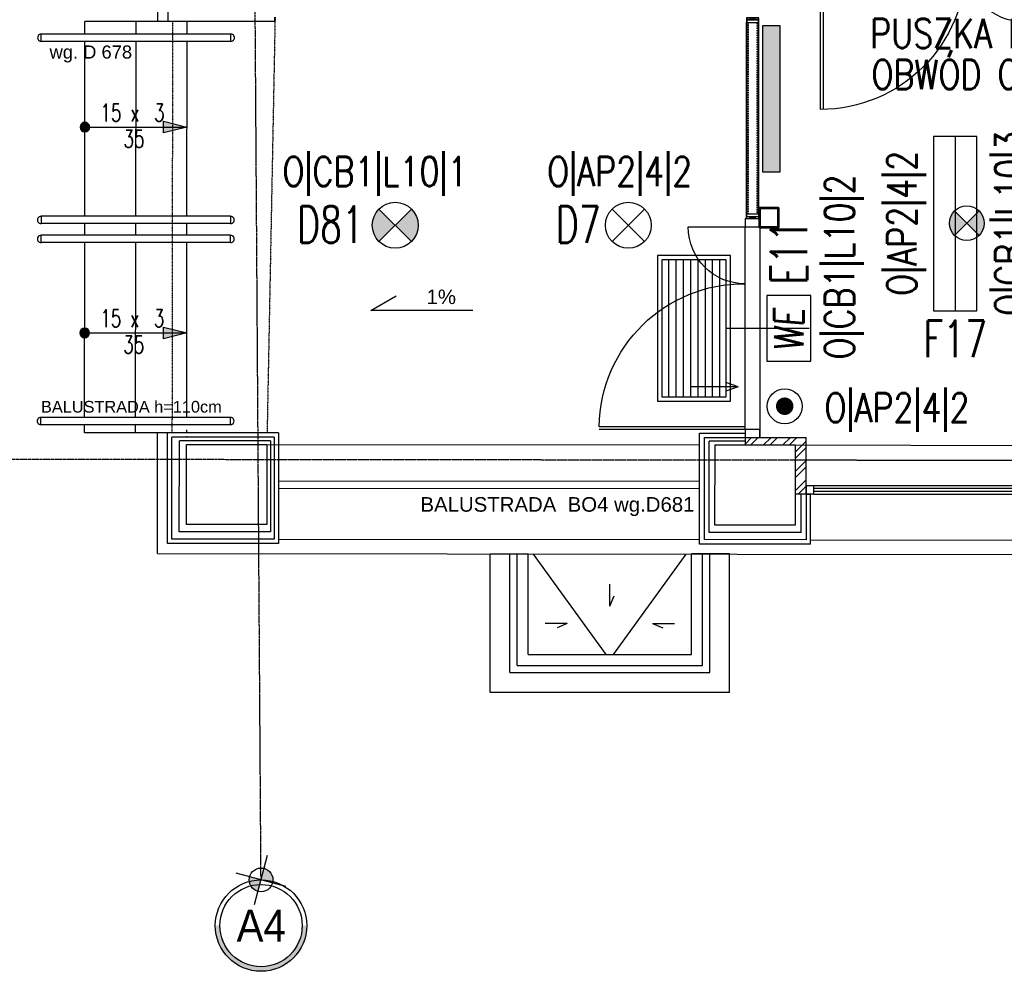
# Model space of a CAD drawing. Header units: inches. Extents: x -281236 to -70395, y 38777 to 102341.
# Tile 102 of 244: x -139684 to -139009, y 47831 to 48483. Entities that reach past the tile are written whole.
import ezdxf
from ezdxf.enums import TextEntityAlignment as Align

# ---------------------------------------------------------------- set-up
doc = ezdxf.new("R2010")
doc.units = ezdxf.units.IN
doc.header["$MEASUREMENT"] = 0
for name, pattern in [('CENTER', [2, 1.25, -0.25, 0.25, -0.25]), ('DASHDOT', [1, 0.5, -0.25, 0, -0.25]), ('DASHED2', [0.375, 0.25, -0.125])]:
    doc.linetypes.add(name, pattern=pattern)
doc.layers.get('0').update_dxf_attribs({"color": 101})
for name, color, linetype in [('Cieniutko', 8, 'Continuous'), ('cokół_widok', 255, 'Continuous'), ('Det--wym-', 8, 'Continuous'), ('Det-szklo', 134, 'Continuous'), ('Drz---drzwi', 5, 'Continuous'), ('E-90', 6, 'Continuous'), ('E35', 6, 'Continuous'), ('E50', 3, 'Continuous'), ('Ele-balustrada', 64, 'Continuous'), ('Ins-went-opis', 141, 'Continuous'), ('Okn---okna', 5, 'Continuous'), ('Opis-spadki', 61, 'Continuous'), ('Os-osie glowne', 8, 'CENTER'), ('Os-osie-opis', 8, 'Continuous'), ('Sc-cegla pelna', 32, 'Continuous'), ('Sc-cegla pelna-hatch', 8, 'Continuous'), ('Sc-gazobeton', 45, 'Continuous'), ('Sc-izolacja term-obrys', 132, 'Continuous'), ('Sc-izolacja term-styropian', 151, 'STYROPIAN-KA'), ('Sc-kamien', 31, 'Continuous'), ('Sc-nad', 5, 'DASHED2'), ('Sc-nadproza kon', 5, 'DASHED2'), ('Sch-opis', 51, 'Continuous'), ('studzienki_widok', 52, 'Continuous'), ('W-idok', 9, 'Continuous'), ('Wyp-grzejniki', 56, 'Continuous')]:
    doc.layers.add(name, color=color, linetype=linetype)
doc.styles.add('dwg_opis duży', font='ARIAL.TTF', dxfattribs={"width": 0.9})
doc.styles.add('ROMANS', font='romans', dxfattribs={"width": 0.85})
doc.styles.add('TYTUL2', font='ARIAL.TTF')
doc.linetypes.add('BATTING', pattern='A,0.0001,-0.1,[134,ltypeshp.shx,S=0.1,R=0,X=-0.1,Y=0],-0.2,[134,ltypeshp.shx,S=0.1,R=180,X=0.1,Y=0],-0.1', length=0.4001)
doc.linetypes.add('STYROPIAN-KA', pattern='A,0.0001,-0.1,[135,ltypeshp.shx,S=0.1,R=0,X=-0.1,Y=0],0,[135,ltypeshp.shx,S=0.1,R=180,X=0.1,Y=0],-0.1', length=0.2001)

# ---------------------------------------------------------------- blocks, each defined once
blk = doc.blocks.new('we')
at = {"layer": 'E35', "ltscale": 0.2}
blk.add_lwpolyline([(45, 30), (0, 30), (0, 0), (45, 0)], close=True, dxfattribs=at)
at = {"layer": 'E35', "ltscale": 0.2, "style": 'ROMANS', "oblique": 5, "width": 0.8}
blk.add_text('WE', height=20, dxfattribs=at).set_placement((21.44, 15), align=Align.MIDDLE_CENTER)
blk = doc.blocks.new('E-90Przycisk')
at = {"layer": 'E35', "const_width": 3}
blk.add_lwpolyline([(1.5, 0, -1), (-1.5, 0, -1)], format="xyb", close=True, dxfattribs=at)
at = {"layer": 'E35'}
blk.add_circle((0, 0), 6, dxfattribs=at)
blk = doc.blocks.new('_DKGJHF')
at = {"ltscale": 7}
for p, q in [((-21.08, -77), (35.92, -77)), ((-5, -147.5), (-105, -147.5)), ((-5, -145.5), (-104.98, -145.5))]:
    blk.add_line(p, q, dxfattribs=at)
for points in [[(5, -7.5), (5, 0), (-5, 0), (-5, -7.5)], [(5, -155), (5, -147.5), (-5, -147.5), (-5, -155)]]:
    blk.add_lwpolyline(points, close=True, dxfattribs=at)
for points in [[(-45, -7.5), (-5, -7.5)], [(-5, -147.5), (-5, -7.5)]]:
    blk.add_lwpolyline(points, dxfattribs=at)
for centre, radius, start, end in [((-5, -7.5), 40, 180, 270), ((-5, -147.5), 100, 90, 180)]:
    blk.add_arc(centre, radius, start, end)
blk = doc.blocks.new('_SDHGG')
at = {"ltscale": 7}
for p, q in [((13, -75), (-44, -75)), ((0, -142.5), (100, -142.5)), ((0, -144.5), (100, -144.5))]:
    blk.add_line(p, q, dxfattribs=at)
for points in [[(-10, -5.5), (-10, 0), (0, 0), (0, -5.5)], [(-10, -150), (-10, -144.5), (0, -144.5), (0, -150)]]:
    blk.add_lwpolyline(points, close=True, dxfattribs=at)
for points in [[(0, -144.5), (0, -5.5)], [(39, -5.5), (0, -5.5)]]:
    blk.add_lwpolyline(points, dxfattribs=at)
blk.add_arc((0, -5.5), 39, 270, 0)
blk.add_arc((1, -143.5), 99.01, 0.57873, 90.57873, dxfattribs=at)
blk = doc.blocks.new('_opis_osi_liczbowy')
blk.add_hatch(color=256).paths.add_polyline_path([(32, 32), (32, 28.8, -1), (32, -28.8), (32, -32, 1)])
at = {"layer": 'Defpoints'}
h = blk.add_hatch(color=256, dxfattribs=at)
h.paths.add_polyline_path([(-2.15, -8.04, 0.414214), (8.04, -2.15), (0, 0)])
h.paths.add_polyline_path([(-8.04, 2.15), (0, 0), (2.15, 8.04, 0.414214)])
for radius in [32, 28.8]:
    blk.add_circle((32, 0), radius)
for p, q in [((4.64, 17.31), (-4.64, -17.31)), ((17.31, -4.64), (-17.31, 4.64))]:
    blk.add_line(p, q, dxfattribs=at)
blk.add_circle((0, 0), 8.32, dxfattribs=at)
at = {"style": 'dwg_opis duży', "width": 0.9}
blk.add_attdef('AXNAMEH', text='', height=22.4, rotation=90, dxfattribs=at).set_placement((32, 0), align=Align.MIDDLE_CENTER)
blk = doc.blocks.new('grzejnik_100')
at = {"layer": 'Wyp-grzejniki'}
h = blk.add_hatch(dxfattribs=at)
h.set_pattern_fill('DOTS', color=256, scale=0.5, style=0)
h.set_pattern_definition([(0, (-77492.90915, 37823.9399), (0.396875, 0.79375), [0, -0.79375])])
h.paths.add_polyline_path([(0, -100), (12, -100), (12, 0), (0, 0)])
blk.add_lwpolyline([(12, 0), (0, 0), (0, -100), (12, -100)], close=True, dxfattribs=at)
blk = doc.blocks.new('ozn_schody-strzałka8x16')
at = {"ltscale": 25}
blk.add_hatch(color=256, dxfattribs=at).paths.add_polyline_path([(0, 0), (-4, -16), (4, -16)])
blk.add_lwpolyline([(0, 0), (-4, -16), (4, -16)], close=True, dxfattribs=at)
blk = doc.blocks.new('ozn_schody-kółko_d14')
at = {"ltscale": 25}
h = blk.add_hatch(color=256, dxfattribs=at)
edge = h.paths.add_edge_path()
edge.add_arc((0, 0), 3.33, 0, 360)
at = {"ltscale": 7}
blk.add_circle((0, 0), 3.33, dxfattribs=at)
blk = doc.blocks.new('ozn_opis-schodów1-rzut')
at = {"style": 'ROMANS', "width": 0.7}
blk.add_text('x', height=12, dxfattribs=at).set_placement((-3.32, 3))
at = {"ltscale": 25, "style": 'ROMANS', "width": 0.7}
blk.add_attdef('Ilość', text='', height=12, dxfattribs=at).set_placement((-7.75, 3), align=Align.RIGHT)
blk.add_attdef('Wysokość', (6.22, 3), '', height=12, dxfattribs=at)
blk.add_attdef('Długość', text='', height=12, dxfattribs=at).set_placement((0.41, -15), align=Align.CENTER)
blk = doc.blocks.new('0630_STRZAŁKA')
at = {"ltscale": 0.5}
for points in [[(0, 0), (-3.03, -8.56)], [(0, 0), (0, -32.43)], [(0, 0), (3.03, -8.56)]]:
    blk.add_lwpolyline(points, dxfattribs=at)
blk = doc.blocks.new('st_mała')
at = {"layer": 'Ele-balustrada'}
for p, q in [((81.5, -13.5), (0, -13.5)), ((81.5, -150.5), (81.5, -13.5)), ((76.5, -18.5), (0, -18.5)), ((76.5, -145.5), (76.5, -18.5)), ((76.5, -145.5), (0, -145.5)), ((81.5, -150.5), (0, -150.5))]:
    blk.add_line(p, q, dxfattribs=at)
at = {"layer": 'studzienki_widok'}
for p, q in [((95, 0), (0, 0)), ((0, 0), (0, -26)), ((95, 0), (95, -164)), ((69, -26), (0, -26)), ((69, -138), (69, -26)), ((69, -138), (0, -138)), ((0, -164), (0, -138)), ((95, -164), (0, -164)), ((95, -164), (69, -164))]:
    blk.add_line(p, q, dxfattribs=at)
blk = doc.blocks.new('listwagrnaiboczne')
at = {"layer": 'W-idok'}
for p, q in [((-4.15, 0), (-1.68, 0)), ((-1.68, -0.67), (-1.68, 0)), ((-1.68, 0), (1.68, 0)), ((-4.15, -6.5), (-4.15, 0)), ((-4.15, -6.5), (-3.95, -6.5)), ((-4.05, -6), (-3.95, -3.75)), ((-3.95, -6), (-4.05, -6.3)), ((-4.05, -6), (-3.95, -6)), ((-4.05, -6.3), (-3.95, -6.3)), ((-4, -0.15), (-1.83, -0.15)), ((-4, -1.35), (-4, -0.15)), ((-4, -1.35), (-1.83, -1.35)), ((-3.95, -3.75), (-3.95, -1.5)), ((-3.95, -1.5), (-1.68, -1.5)), ((-3.95, -6.5), (-3.95, -6.3)), ((-1.83, -1.35), (-1.83, -0.15)), ((-1.68, -0.57), (-1.53, -0.57)), ((-1.68, -0.67), (-1.52, -0.67)), ((-1.68, -1.5), (-1.68, -0.82)), ((-1.68, -0.82), (-1.52, -0.82)), ((-1.68, -0.92), (-1.53, -0.92)), ((-1.68, -1.5), (1.68, -1.5)), ((-1.44, -0.25), (-1.52, -0.67)), ((-1.44, -1.25), (-1.52, -0.82)), ((-1.5, -0.55), (-1.43, -0.22)), ((-1.5, -0.95), (-1.43, -1.28)), ((-1.44, -0.25), (-1.28, -0.25)), ((-1.44, -1.25), (-1.28, -1.25)), ((-1.4, -0.2), (-0.24, -0.2)), ((-1.4, -1.3), (-0.02, -1.3)), ((-1.28, -0.25), (-1.38, -0.75)), ((-1.28, -1.25), (-1.38, -0.75)), ((-0.18, -0.84), (-0.21, -0.23)), ((-0.13, -0.86), (0.01, -0.75)), ((-0.01, -0.75), (-0.01, -0.23)), ((0.24, -0.3), (-0.01, -0.75)), ((0.01, -0.75), (-0.01, -0.75)), ((-0.01, -0.75), (0.01, -0.75)), ((0.01, -0.75), (0.01, -1.27)), ((0.02, -0.2), (1.4, -0.2)), ((0.19, -0.77), (0.21, -1.27)), ((0.36, -0.38), (0.21, -0.69)), ((0.24, -1.3), (1.4, -1.3)), ((1.44, -0.25), (1.28, -0.25)), ((1.28, -0.25), (1.38, -0.75)), ((1.28, -1.25), (1.38, -0.75)), ((1.44, -1.25), (1.28, -1.25)), ((1.5, -0.55), (1.43, -0.22)), ((1.5, -0.95), (1.43, -1.28)), ((1.44, -0.25), (1.52, -0.67)), ((1.44, -1.25), (1.52, -0.82)), ((1.68, -0.67), (1.52, -0.67)), ((1.68, -0.82), (1.52, -0.82)), ((1.68, -0.57), (1.53, -0.57)), ((1.68, -0.92), (1.53, -0.92)), ((1.68, 0), (4.15, 0)), ((1.68, 0), (1.68, -0.67)), ((1.68, -0.82), (1.68, -1.5)), ((1.68, -1.5), (3.95, -1.5)), ((1.83, -0.15), (4, -0.15)), ((1.83, -0.15), (1.83, -1.35)), ((1.83, -1.35), (4, -1.35)), ((3.95, -1.5), (3.95, -3.75)), ((3.95, -3.75), (4.05, -6)), ((3.95, -6), (4.05, -6.3)), ((4.05, -6), (3.95, -6)), ((3.95, -6.3), (3.95, -6.5)), ((4.05, -6.3), (3.95, -6.3)), ((4.15, -6.5), (3.95, -6.5)), ((4, -0.15), (4, -1.35)), ((4.15, 0), (4.15, -6.5))]:
    blk.add_line(p, q, dxfattribs=at)
for centre, radius, start, end in [((-1.53, -0.54), 0.03, 270, 348.69007), ((-1.53, -0.95), 0.03, 11.30993, 90), ((-1.4, -0.23), 0.03, 90, 168.69007), ((-1.4, -1.27), 0.03, 191.30993, 270), ((-0.24, -0.23), 0.03, 2.45403, 90), ((-0.15, -0.84), 0.03, 182.45403, 308.29016), ((-0.02, -1.27), 0.03, 270, 0), ((0.02, -0.23), 0.03, 90, 180), ((0.34, -0.77), 0.15, 146.66711, 182.45403), ((0.24, -1.27), 0.03, 182.45403, 270), ((0.3, -0.34), 0.075, 326.66711, 146.66711), ((1.4, -0.23), 0.03, 11.30993, 90), ((1.4, -1.27), 0.03, 270, 348.69007), ((1.53, -0.54), 0.03, 191.30993, 270), ((1.53, -0.95), 0.03, 90, 168.69007)]:
    blk.add_arc(centre, radius, start, end, dxfattribs=at)
blk = doc.blocks.new('*X1181')
at = {"color": 0}
for p, q in [((798.5, -127.8), (815.5, -110.8)), ((798.5, -124.3), (812, -110.8)), ((798.5, -120.8), (808.5, -110.8)), ((798.5, -131.4), (807.5, -122.4)), ((798.5, -134.9), (807.3, -126.1)), ((798.5, -138.4), (807.3, -129.6)), ((798.5, -142), (807.3, -133.2)), ((798.7, -117), (804.7, -111)), ((810.1, -119.8), (819.1, -110.8)), ((813.8, -119.6), (822.6, -110.8)), ((817.3, -119.6), (826.1, -110.8)), ((820.9, -119.6), (829.7, -110.8)), ((824.4, -119.6), (833.2, -110.8)), ((827.9, -119.6), (836.7, -110.8)), ((831.5, -119.6), (840.3, -110.8)), ((835, -119.6), (843.8, -110.8)), ((838.5, -119.6), (847.3, -110.8)), ((842.1, -119.6), (850.9, -110.8)), ((845.6, -119.6), (854.4, -110.8)), ((849.1, -119.6), (857.9, -110.8)), ((852.7, -119.6), (861.5, -110.8)), ((856.2, -119.6), (865, -110.8)), ((859.8, -119.6), (868.6, -110.8)), ((863.3, -119.6), (872.1, -110.8)), ((866.8, -119.6), (875.6, -110.8)), ((870.4, -119.6), (879.2, -110.8)), ((873.9, -119.6), (882.7, -110.8)), ((877.4, -119.6), (886.2, -110.8)), ((881, -119.6), (889.8, -110.8)), ((884.5, -119.6), (893.3, -110.8)), ((888, -119.6), (896.8, -110.8)), ((891.6, -119.6), (900.4, -110.8)), ((895.1, -119.6), (903.9, -110.8)), ((898.6, -119.6), (907.4, -110.8)), ((902.2, -119.6), (911, -110.8)), ((905.7, -119.6), (914.5, -110.8)), ((909.3, -119.6), (918.1, -110.8)), ((912.8, -119.6), (921.6, -110.8)), ((916.3, -119.6), (925.1, -110.8)), ((919.9, -119.6), (928.7, -110.8)), ((923.4, -119.6), (932, -110.9)), ((926.8, -119.7), (934.6, -111.9)), ((928.9, -121.2), (936.5, -113.5)), ((929.7, -123.9), (937.9, -115.7)), ((929.7, -127.4), (938.5, -118.6)), ((929.7, -131), (938.5, -122.2)), ((929.7, -134.5), (938.5, -125.7)), ((929.7, -138), (938.5, -129.2)), ((929.7, -141.6), (938.5, -132.8)), ((798.5, -145.5), (807.3, -136.7)), ((798.5, -149), (807.3, -140.2)), ((798.5, -152.6), (807.3, -143.8)), ((798.5, -156.1), (807.3, -147.3)), ((798.5, -159.6), (807.3, -150.8)), ((798.5, -163.2), (807.3, -154.4)), ((798.5, -166.7), (807.3, -157.9)), ((798.5, -170.3), (807.3, -161.5)), ((798.5, -173.8), (807.3, -165)), ((798.5, -177.3), (807.3, -168.5)), ((798.5, -180.9), (807.3, -172.1)), ((798.5, -184.4), (807.3, -175.6)), ((798.5, -187.9), (807.3, -179.1)), ((798.5, -191.5), (807.3, -182.7)), ((798.5, -195), (807.3, -186.2)), ((798.5, -198.5), (807.3, -189.7)), ((798.5, -202.1), (807.3, -193.3)), ((798.5, -205.6), (807.3, -196.8)), ((798.5, -209.1), (807.3, -200.3)), ((929.7, -145.1), (938.5, -136.3)), ((929.7, -148.7), (938.5, -139.9)), ((929.7, -152.2), (938.5, -143.4)), ((929.7, -155.7), (938.5, -146.9)), ((929.7, -159.3), (938.5, -150.5)), ((929.7, -162.8), (938.5, -154)), ((929.7, -166.3), (938.5, -157.5)), ((929.7, -169.9), (938.5, -161.1)), ((929.7, -173.4), (938.5, -164.6)), ((929.7, -176.9), (938.5, -168.1)), ((929.7, -180.5), (938.5, -171.7)), ((929.7, -184), (938.5, -175.2)), ((929.7, -187.5), (938.5, -178.7)), ((929.7, -191.1), (938.5, -182.3)), ((929.7, -194.6), (938.5, -185.8)), ((929.7, -198.2), (938.5, -189.4)), ((929.7, -201.7), (938.5, -192.9)), ((929.7, -205.2), (938.5, -196.4)), ((929.7, -208.8), (938.5, -200)), ((798.5, -212.7), (807.3, -203.9)), ((798.5, -216.2), (807.3, -207.4)), ((798.5, -219.8), (807.3, -211)), ((798.5, -223.3), (807.3, -214.5)), ((798.5, -226.8), (807.3, -218)), ((798.5, -230.4), (807.3, -221.6)), ((798.5, -233.9), (807.3, -225.1)), ((798.5, -237.4), (807.3, -228.6)), ((798.5, -241), (807.3, -232.2)), ((798.6, -244.3), (807.3, -235.7)), ((799.6, -246.9), (807.4, -239.1)), ((801.2, -248.8), (808.9, -241.2)), ((803.4, -250.2), (811.6, -242)), ((806.3, -250.8), (815.1, -242)), ((809.9, -250.8), (818.7, -242)), ((813.4, -250.8), (822.2, -242)), ((816.9, -250.8), (825.7, -242)), ((820.5, -250.8), (829.3, -242)), ((824, -250.8), (832.8, -242)), ((827.6, -250.8), (836.4, -242)), ((831.1, -250.8), (839.9, -242)), ((834.6, -250.8), (843.4, -242)), ((838.2, -250.8), (847, -242)), ((841.7, -250.8), (850.5, -242)), ((845.2, -250.8), (854, -242)), ((848.8, -250.8), (857.6, -242)), ((852.3, -250.8), (861.1, -242)), ((855.8, -250.8), (864.6, -242)), ((859.4, -250.8), (868.2, -242)), ((862.9, -250.8), (871.7, -242)), ((866.4, -250.8), (875.2, -242)), ((870, -250.8), (878.8, -242)), ((873.5, -250.8), (882.3, -242)), ((877, -250.8), (885.8, -242)), ((880.6, -250.8), (889.4, -242)), ((884.1, -250.8), (892.9, -242)), ((887.7, -250.8), (896.5, -242)), ((891.2, -250.8), (900, -242)), ((894.7, -250.8), (903.5, -242)), ((898.3, -250.8), (907.1, -242)), ((901.8, -250.8), (910.6, -242)), ((905.3, -250.8), (914.1, -242)), ((908.9, -250.8), (917.7, -242)), ((912.4, -250.8), (921.2, -242)), ((915.9, -250.8), (924.7, -242)), ((919.5, -250.8), (938.5, -231.8)), ((923, -250.8), (938.5, -235.3)), ((926.5, -250.8), (938.5, -238.9)), ((929.7, -212.3), (938.5, -203.5)), ((929.7, -215.8), (938.5, -207)), ((929.7, -219.4), (938.5, -210.6)), ((929.7, -222.9), (938.5, -214.1)), ((929.7, -226.4), (938.5, -217.6)), ((929.7, -230), (938.5, -221.2)), ((929.7, -233.5), (938.5, -224.7)), ((929.7, -237), (938.5, -228.2)), ((930.1, -250.8), (938.5, -242.4)), ((935, -249.4), (937.1, -247.4))]:
    blk.add_line(p, q, dxfattribs=at)
blk = doc.blocks.new('_vxkdjhgkljhkgjhk')
for q in [(14, 6), (30.2, 0)]:
    blk.add_line((0, 0), q)

msp = doc.modelspace()

# ---------------------------------------------------------------- hatches: boundary and pattern name
at = {"layer": 'E35'}
h = msp.add_hatch(color=256, dxfattribs=at)
edge = h.paths.add_edge_path()
edge.add_line((-139426.64, 48342.32), (-139437.78, 48331.18))
edge.add_ellipse((-139426.64, 48342.32), major_axis=(11.14, 11.14), ratio=1, start_angle=90, end_angle=180, ccw=False)
edge.add_line((-139437.78, 48353.45), (-139426.64, 48342.32))
edge = h.paths.add_edge_path()
edge.add_line((-139415.5, 48331.18), (-139426.64, 48342.32))
edge.add_line((-139426.64, 48342.32), (-139415.5, 48353.45))
edge.add_ellipse((-139426.64, 48342.32), major_axis=(11.14, 11.14), ratio=1, start_angle=-90, end_angle=0, ccw=False)
h = msp.add_hatch(color=256, dxfattribs=at)
edge = h.paths.add_edge_path()
edge.add_arc((-139034.7, 48343.74), 11.88, 315, 405)
edge.add_line((-139026.3, 48352.14), (-139034.7, 48343.74))
edge.add_line((-139034.7, 48343.74), (-139026.3, 48335.34))
edge = h.paths.add_edge_path()
edge.add_arc((-139034.7, 48343.74), 11.88, 135, 225)
edge.add_line((-139043.1, 48335.34), (-139034.7, 48343.74))
edge.add_line((-139034.7, 48343.74), (-139043.1, 48352.14))
at = {"layer": 'Sc-cegla pelna-hatch'}
h = msp.add_hatch(dxfattribs=at)
h.set_pattern_fill('ANSI32', color=256, scale=25, style=0)
h.paths.add_polyline_path([(-139144.87, 48196.67), (-139186.72, 48196.67), (-139186.72, 48191.65), (-139152.31, 48191.61), (-139144.87, 48191.6)])
h.paths.add_polyline_path([(-139144.87, 48191.6), (-139152.31, 48191.61), (-139152.32, 48181.12), (-139144.87, 48181.11)])
h.paths.add_polyline_path([(-139144.87, 48181.11), (-139152.32, 48181.12), (-139152.34, 48166.62), (-139144.87, 48166.61)])
h.paths.add_polyline_path([(-139144.87, 48166.61), (-139152.01, 48166.62), (-139152.01, 48161.62), (-139144.87, 48161.61), (-139144.87, 48163.91)])
h.paths.add_polyline_path([(-139144.87, 48161.61), (-139152.01, 48161.62), (-139152.34, 48161.62), (-139152.35, 48157.91), (-139144.87, 48157.91)])

# ---------------------------------------------------------------- linework, layer by layer
msp.add_line((-139144.87, 48157.91), (-139152.35, 48157.91))
at = {"layer": 'Cieniutko', "linetype": 'Continuous', "ltscale": 5}
for p, q in [((-139239.18, 48318.65), (-139239.18, 48224.65)), ((-139234.18, 48318.65), (-139234.18, 48224.65)), ((-139229.18, 48318.65), (-139229.18, 48224.65)), ((-139224.18, 48318.65), (-139224.18, 48224.65)), ((-139219.18, 48318.65), (-139219.18, 48224.65)), ((-139214.18, 48318.65), (-139214.18, 48224.65)), ((-139209.18, 48318.65), (-139209.18, 48224.65)), ((-139204.18, 48318.65), (-139204.18, 48224.65))]:
    msp.add_line(p, q, dxfattribs=at)
at = {"layer": 'Cieniutko', "linetype": 'Continuous'}
for p, q in [((-139281.93, 48047.93), (-139331.8, 48116.7)), ((-139276.93, 48047.93), (-139227.05, 48116.7))]:
    msp.add_line(p, q, dxfattribs=at)
at = {"layer": 'cokół_widok'}
for p, q in [((-139589.32, 48482.07), (-139587.47, 50245.35)), ((-139589.7, 48117.07), (-139589.7, 48199.99)), ((-139589.7, 48117.07), (-138377.22, 48115.8))]:
    msp.add_line(p, q, dxfattribs=at)
at = {"layer": 'Det--wym-'}
for points in [[(-139164.17, 48340.54, 0.414214), (-139163.37, 48341.34), (-139163.37, 48353.74, 0.414214), (-139164.17, 48354.54), (-139176.57, 48354.54, 0.414214), (-139177.37, 48353.74), (-139177.37, 48341.34, 0.414214), (-139176.57, 48340.54)], [(-139176.49, 48341.82, 0.414214), (-139176.09, 48341.42), (-139164.65, 48341.42, 0.414214), (-139164.25, 48341.82), (-139164.25, 48353.26, 0.414214), (-139164.65, 48353.66), (-139176.09, 48353.66, 0.414214), (-139176.49, 48353.26)]]:
    msp.add_lwpolyline(points, format="xyb", close=True, dxfattribs=at)
for points in [[(-139246.75, 48321.65), (-139246.75, 48221.65), (-139196.75, 48221.65), (-139196.75, 48321.65)], [(-139243.75, 48318.65), (-139243.75, 48224.65), (-139199.75, 48224.65), (-139199.75, 48318.65)]]:
    msp.add_lwpolyline(points, close=True, dxfattribs=at)
at = {"layer": 'Det-szklo', "ltscale": 4}
for p, q in [((-139185.23, 48350.17, 0), (-139185.23, 48481.14, 0)), ((-139177.83, 48481.14, 0), (-139185.23, 48481.14)), ((-139177.83, 48481.14, 0), (-139177.83, 48350.17, 0)), ((-139185.23, 48350.17, 0), (-139177.83, 48350.17, 0))]:
    msp.add_line(p, q, dxfattribs=at)
at = {"layer": 'Det-szklo', "linetype": 'DASHED2', "ltscale": 0.3}
for p, q in [((-139184.53, 48481.14, 0), (-139184.53, 48350.17, 0)), ((-139178.53, 48350.17, 0), (-139178.53, 48481.14, 0))]:
    msp.add_line(p, q, dxfattribs=at)
at = {"layer": 'E35'}
for p, q in [((-139042.62, 48403.23), (-139042.62, 48283.53)), ((-139415.5, 48353.45), (-139437.78, 48331.18)), ((-139415.5, 48331.18), (-139437.78, 48353.45)), ((-139277.9, 48353.45), (-139255.63, 48331.18)), ((-139277.9, 48331.18), (-139255.63, 48353.45)), ((-139043.1, 48352.14), (-139026.3, 48335.34)), ((-139026.3, 48352.14), (-139043.1, 48335.34))]:
    msp.add_line(p, q, dxfattribs=at)
msp.add_lwpolyline([(-139027.77, 48283.53), (-139027.77, 48403.23), (-139057.47, 48403.23), (-139057.47, 48283.53)], close=True, dxfattribs=at)
for centre, radius in [((-139426.64, 48342.32), 15.75), ((-139266.77, 48342.32), 15.75), ((-139034.7, 48343.74), 11.88)]:
    msp.add_circle(centre, radius, dxfattribs=at)
at = {"layer": 'Ele-balustrada'}
for p, q in [((-139669.35, 48468.47), (-139669.35, 48473.47)), ((-139539.35, 48473.47), (-139669.35, 48473.47)), ((-139539.35, 48468.47), (-139669.35, 48468.47)), ((-139539.35, 48468.47), (-139539.35, 48473.47)), ((-139669.49, 48348.48), (-139669.48, 48343.48)), ((-139539.49, 48348.48), (-139669.49, 48348.48)), ((-139539.49, 48348.48), (-139539.48, 48343.48)), ((-139539.48, 48343.48), (-139669.48, 48343.48)), ((-139569.49, 48335.48), (-139569.48, 48343.48)), ((-139669.49, 48330.48), (-139669.48, 48335.48)), ((-139539.48, 48335.48), (-139669.48, 48335.48)), ((-139539.49, 48330.48), (-139539.48, 48335.48)), ((-139539.49, 48330.48), (-139669.49, 48330.48)), ((-139669.62, 48205.49), (-139669.61, 48210.49)), ((-139539.62, 48205.49), (-139669.62, 48205.49)), ((-139539.61, 48210.49), (-139669.61, 48210.49)), ((-139539.62, 48205.49), (-139539.61, 48210.49))]:
    msp.add_line(p, q, dxfattribs=at)
for points in [[(-139506.69, 48166.99), (-139217.87, 48166.68)], [(-139506.69, 48161.99), (-139217.87, 48161.68)]]:
    msp.add_lwpolyline(points, dxfattribs=at)
for centre, start, end in [((-139669.35, 48470.97), 89.9445, 270.0555), ((-139539.35, 48470.97), 269.9445, 90.0555), ((-139669.49, 48345.98), 89.9445, 270.0555), ((-139539.49, 48345.98), 269.9445, 90.0555), ((-139669.49, 48332.98), 89.9445, 270.0555), ((-139539.49, 48332.98), 269.9445, 90.0555), ((-139669.61, 48207.99), 89.9445, 270.0555), ((-139539.61, 48207.99), 269.9445, 90.0555)]:
    msp.add_arc(centre, 2.5, start, end, dxfattribs=at)
at = {"layer": 'Okn---okna'}
for p, q in [((-139514.63, 48191.99), (-139217.87, 48191.68)), ((-139152.31, 48191.61), (-138811.28, 48190.88)), ((-139144.87, 48157.91), (-139144.87, 48163.91)), ((-139144.87, 48163.91), (-139139.87, 48163.91)), ((-139139.87, 48157.91), (-139144.87, 48157.91)), ((-139139.87, 48163.91), (-138823.33, 48163.91)), ((-139139.87, 48163.91), (-139139.87, 48157.91)), ((-139139.87, 48161.91), (-138823.33, 48161.91)), ((-139139.87, 48159.91), (-138823.33, 48159.91)), ((-139139.87, 48157.91), (-138823.33, 48157.91)), ((-139506.69, 48126.99), (-139217.87, 48126.68)), ((-139141.87, 48126.6), (-138821.33, 48125.9))]:
    msp.add_line(p, q, dxfattribs=at)
at = {"layer": 'Opis-spadki', "color": 4}
for p, q in [((-139443.28, 48283.93), (-139426.03, 48293.89)), ((-139373.33, 48283.93), (-139443.28, 48283.93))]:
    msp.add_line(p, q, dxfattribs=at)
at = {"layer": 'Os-osie glowne'}
for p, q in [((-139518.63, 47893.27), (-139545.97, 51985.69)), ((-138010.88, 48179.92), (-143318.47, 48185.52))]:
    msp.add_line(p, q, dxfattribs=at)
at = {"layer": 'Sc-cegla pelna'}
for p, q in [((-139569.69, 48137.05), (-139569.63, 48192.05)), ((-139569.63, 48192.05), (-139514.63, 48191.99)), ((-139514.63, 48191.99), (-139514.69, 48136.99)), ((-139207.37, 48136.67), (-139207.31, 48191.67)), ((-139207.31, 48191.67), (-139152.31, 48191.61)), ((-139152.31, 48191.61), (-139152.37, 48136.61)), ((-139514.69, 48136.99), (-139569.69, 48137.05)), ((-139152.37, 48136.61), (-139207.37, 48136.67))]:
    msp.add_line(p, q, dxfattribs=at)
at = {"layer": 'Sc-gazobeton'}
for p, q in [((-139186.72, 48196.67), (-139144.87, 48196.67)), ((-139186.72, 48196.67), (-139186.72, 48191.65)), ((-139144.87, 48163.25), (-139144.87, 48196.67))]:
    msp.add_line(p, q, dxfattribs=at)
at = {"layer": 'Sc-izolacja term-obrys'}
for p, q in [((-139579.7, 48127.06), (-139579.7, 48196.99)), ((-139509.69, 48196.99), (-139579.7, 48196.99)), ((-139509.69, 48196.99), (-139509.69, 48126.99)), ((-139214.87, 48196.67), (-139214.87, 48126.68)), ((-139214.87, 48196.67), (-139186.72, 48196.67)), ((-139144.87, 48163.25), (-139144.87, 48126.61)), ((-139509.69, 48126.99), (-139579.7, 48127.06)), ((-139144.87, 48126.61), (-139214.87, 48126.68))]:
    msp.add_line(p, q, dxfattribs=at)
at = {"layer": 'Sc-izolacja term-styropian', "linetype": 'BATTING', "ltscale": 0.25}
for p, q in [((-139574.69, 48132.06), (-139574.63, 48194.49)), ((-139512.19, 48131.99), (-139574.69, 48132.06)), ((-139148.37, 48131.61), (-139211.36, 48131.68))]:
    msp.add_line(p, q, dxfattribs=at)
at = {"layer": 'Sc-izolacja term-styropian', "linetype": 'BATTING', "ltscale": 0.1}
for p, q in [((-139512.19, 48194.49), (-139574.63, 48194.49)), ((-139512.19, 48194.49), (-139512.19, 48131.99)), ((-139186.72, 48194.14), (-139211.42, 48194.17))]:
    msp.add_line(p, q, dxfattribs=at)
at = {"layer": 'Sc-izolacja term-styropian', "linetype": 'BATTING', "ltscale": 0.15}
for p, q in [((-139211.36, 48131.68), (-139211.42, 48194.17)), ((-139148.37, 48131.61), (-139148.35, 48157.91))]:
    msp.add_line(p, q, dxfattribs=at)
at = {"layer": 'Sc-kamien'}
for p, q in [((-139582.7, 48124.06), (-139582.7, 48199.99)), ((-139506.69, 48199.99), (-139582.7, 48199.99)), ((-139506.69, 48199.99), (-139506.69, 48123.99)), ((-139217.87, 48123.61), (-139217.87, 48199.67)), ((-139217.87, 48199.67), (-139186.72, 48199.67)), ((-139144.87, 48157.91), (-139141.87, 48157.91)), ((-139141.87, 48123.61), (-139141.87, 48157.91)), ((-139506.69, 48123.99), (-139582.7, 48124.06)), ((-139141.87, 48123.61), (-139217.87, 48123.61))]:
    msp.add_line(p, q, dxfattribs=at)
msp.add_lwpolyline([(-139509.32, 48485), (-139509.32, 48482), (-139582.32, 48482.07), (-139582.25, 48555.07), (-139579.25, 48555.07)], dxfattribs=at)
at = {"layer": 'Sc-nad'}
msp.add_line((-139176.72, 48346.67), (-139176.72, 48196.67), dxfattribs=at)
at = {"layer": 'Sc-nadproza kon', "linetype": 'DASHDOT', "ltscale": 0.5}
for p, q in [((-139579.33, 48482.07), (-139579.69, 48199.99)), ((-139509, 48484.99), (-139514.48, 48199.99))]:
    msp.add_line(p, q, dxfattribs=at)
at = {"layer": 'Sch-opis'}
msp.add_line((-139639.42, 48409.65), (-139569.42, 48409.65), dxfattribs=at)
msp.add_lwpolyline([(-139639.56, 48268.52), (-139569.55, 48268.52)], dxfattribs=at)
at = {"layer": 'W-idok'}
for p, q in [((-139639.36, 48473.47), (-139639.35, 48482.07)), ((-139582.32, 48482.07), (-139639.35, 48482.07)), ((-139604.36, 48473.47), (-139604.35, 48482.07)), ((-139569.36, 48473.47), (-139569.35, 48482.06)), ((-139639.48, 48348.48), (-139639.36, 48468.47)), ((-139604.48, 48348.48), (-139604.36, 48468.47)), ((-139569.48, 48348.48), (-139569.36, 48468.47)), ((-139639.49, 48335.48), (-139639.48, 48343.48)), ((-139604.49, 48335.48), (-139604.48, 48343.48)), ((-139639.61, 48210.49), (-139639.5, 48330.48)), ((-139604.61, 48210.49), (-139604.49, 48330.48)), ((-139569.61, 48210.49), (-139569.49, 48330.48)), ((-139639.62, 48199.99), (-139639.62, 48205.49)), ((-139604.62, 48199.99), (-139604.62, 48205.49)), ((-139582.7, 48199.99), (-139639.62, 48199.99)), ((-139569.62, 48200.68), (-139569.62, 48201.99)), ((-139569.62, 48196.99), (-139569.62, 48197.68))]:
    msp.add_line(p, q, dxfattribs=at)
at = {"layer": 'W-idok', "ltscale": 0.5}
for p, q in [((-139185.68, 48346.67, 0), (-139185.68, 48481.64)), ((-139177.38, 48346.67, 0), (-139177.38, 48481.64, 0))]:
    msp.add_line(p, q, dxfattribs=at)

# ---------------------------------------------------------------- block references
at = {"rotation": 270}
msp.add_blockref('st_mała', (-139197.43, 48116.93), dxfattribs=at)
at = {"layer": 'Cieniutko', "linetype": 'Continuous', "yscale": 0.5, "zscale": 0.5}
for p, xscale, rotation in [((-139279.39, 48081.08), -0.5, 270), ((-139308.66, 48069.14), 0.5, 180), ((-139250.2, 48069.14), -0.5, 180)]:
    msp.add_blockref('_vxkdjhgkljhkgjhk', p, dxfattribs=dict(at, xscale=xscale, rotation=rotation))
at = {"layer": 'Det--wym-', "xscale": -0.09999999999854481, "yscale": 0.09999999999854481, "zscale": 0.1, "rotation": 270}
msp.add_blockref('*X1181', (-139152.29, 48260.69), dxfattribs=at)
at = {"layer": 'Drz---drzwi', "xscale": -1, "rotation": 270}
msp.add_blockref('_DKGJHF', (-138987.73, 48526.75), dxfattribs=at)
at = {"layer": 'Drz---drzwi', "xscale": -1}
msp.add_blockref('_SDHGG', (-139186.72, 48346.67), dxfattribs=at)
at = {"layer": 'E35', "xscale": 1.999999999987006, "yscale": 2, "zscale": 2, "rotation": 40.57655849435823}
msp.add_blockref('E-90Przycisk', (-139159.55, 48218.2), dxfattribs=at)
at = {"layer": 'E50', "rotation": 90}
msp.add_blockref('we', (-139141.72, 48249.17), dxfattribs=at)
at = {"layer": 'Ins-went-opis', "xscale": -1, "rotation": 270}
msp.add_blockref('0630_STRZAŁKA', (-139191.39, 48231.45), dxfattribs=at)
at = {"layer": 'Os-osie-opis'}
ref = msp.add_blockref('_opis_osi_liczbowy', (-139518.63, 47893.27), dxfattribs=dict(at, xscale=0.9799999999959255, yscale=0.9799999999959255, zscale=0.9799999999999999, rotation=270))
ref.add_attrib('AXNAMEH', 'A4', dxfattribs={"layer": '0', "height": 21.952, "style": 'dwg_opis duży', "width": 0.9}).set_placement((-139518.48, 47861.93), align=Align.MIDDLE_CENTER)
at = {"layer": 'Sch-opis'}
ref = msp.add_blockref('ozn_opis-schodów1-rzut', (-139605.31, 48410.59), dxfattribs=dict(at, xscale=-1))
ref.add_attrib('Ilość', '3', dxfattribs={"layer": '0', "ltscale": 25, "height": 12, "style": 'ROMANS', "width": 0.7}).set_placement((-139584.76, 48413.59), align=Align.RIGHT)
ref.add_attrib('Wysokość', '15', (-139628.73, 48413.59), dxfattribs={"layer": '0', "ltscale": 25, "height": 12, "style": 'ROMANS', "width": 0.7})
ref.add_attrib('Długość', '35', dxfattribs={"layer": '0', "ltscale": 25, "height": 12, "style": 'ROMANS', "width": 0.7}).set_placement((-139605.72, 48395.59), align=Align.CENTER)
at = {"layer": 'Sch-opis', "xscale": -1}
for p in [(-139639.42, 48409.65), (-139639.56, 48268.52)]:
    msp.add_blockref('ozn_schody-kółko_d14', p, dxfattribs=at)
at = {"layer": 'Sch-opis', "xscale": -1, "rotation": 270}
for p in [(-139569.42, 48409.65), (-139569.55, 48268.52)]:
    msp.add_blockref('ozn_schody-strzałka8x16', p, dxfattribs=at)
at = {"layer": 'Sch-opis'}
ref = msp.add_blockref('ozn_opis-schodów1-rzut', (-139605.44, 48269.45), dxfattribs=dict(at, xscale=-1))
ref.add_attrib('Ilość', '3', dxfattribs={"layer": '0', "ltscale": 25, "height": 12, "style": 'ROMANS', "width": 0.7}).set_placement((-139584.9, 48272.45), align=Align.RIGHT)
ref.add_attrib('Wysokość', '15', (-139628.86, 48272.45), dxfattribs={"layer": '0', "ltscale": 25, "height": 12, "style": 'ROMANS', "width": 0.7})
ref.add_attrib('Długość', '35', dxfattribs={"layer": '0', "ltscale": 25, "height": 12, "style": 'ROMANS', "width": 0.7}).set_placement((-139605.86, 48254.45), align=Align.CENTER)
at = {"layer": 'W-idok', "xscale": -1}
msp.add_blockref('listwagrnaiboczne', (-139181.53, 48484.64), dxfattribs=at)
at = {"layer": 'W-idok', "rotation": 180}
msp.add_blockref('listwagrnaiboczne', (-139181.53, 48346.67, 0), dxfattribs=at)
at = {"layer": 'Wyp-grzejniki', "rotation": 180}
msp.add_blockref('grzejnik_100', (-139162.72, 48379.1), dxfattribs=at)

# ---------------------------------------------------------------- texts
at = {"layer": 'E-90', "style": 'ROMANS', "width": 0.8}
for s, rotation, p in [('PUSZKA E90 NR:1', 0, (-139002.96, 48473.9)), ('OBWÓD O|CB1|L10', 0, (-139002.96, 48445.8)), ('O|CB1|L10|3', 90, (-139003.91, 48343.74)), ('O|CB1|L10|1', 0, (-139440.48, 48377.83)), ('O|AP2|4|2', 360, (-139272.62, 48377.83)), ('O|AP2|4|2', 90, (-139077.84, 48343.74)), ('O|CB1|L10|2', 90, (-139120.54, 48313.78)), ('O|AP2|4|2', 0, (-139082.55, 48215.81))]:
    msp.add_text(s, height=20, rotation=rotation, dxfattribs=at).set_placement(p, align=Align.MIDDLE)
at = {"layer": 'E35', "style": 'ROMANS', "width": 0.7}
for s, p in [('D81', (-139471.03, 48342.88)), ('D7', (-139301.13, 48342.88)), ('F17', (-139042.62, 48264.43))]:
    msp.add_text(s, height=25, dxfattribs=at).set_placement(p, align=Align.MIDDLE)
msp.add_text('E11', height=25, rotation=90, dxfattribs=at).set_placement((-139156.72, 48323.78), align=Align.MIDDLE)
at = {"layer": 'Opis-spadki', "style": 'TYTUL2'}
msp.add_text('1%%%', height=10, dxfattribs=at).set_placement((-139395.03, 48293.24), align=Align.MIDDLE_CENTER)
at = {"layer": 'Sch-opis', "style": 'TYTUL2'}
for s, height, p in [('wg. D 678', 9, (-139663.65, 48456.68)), ('BALUSTRADA h=110cm ', 8, (-139669.49, 48213.84)), ('BALUSTRADA  BO4 wg.D681', 10, (-139409.3, 48145.84))]:
    msp.add_text(s, height=height, dxfattribs=at).set_placement(p)

doc.saveas('drawing.dxf')
